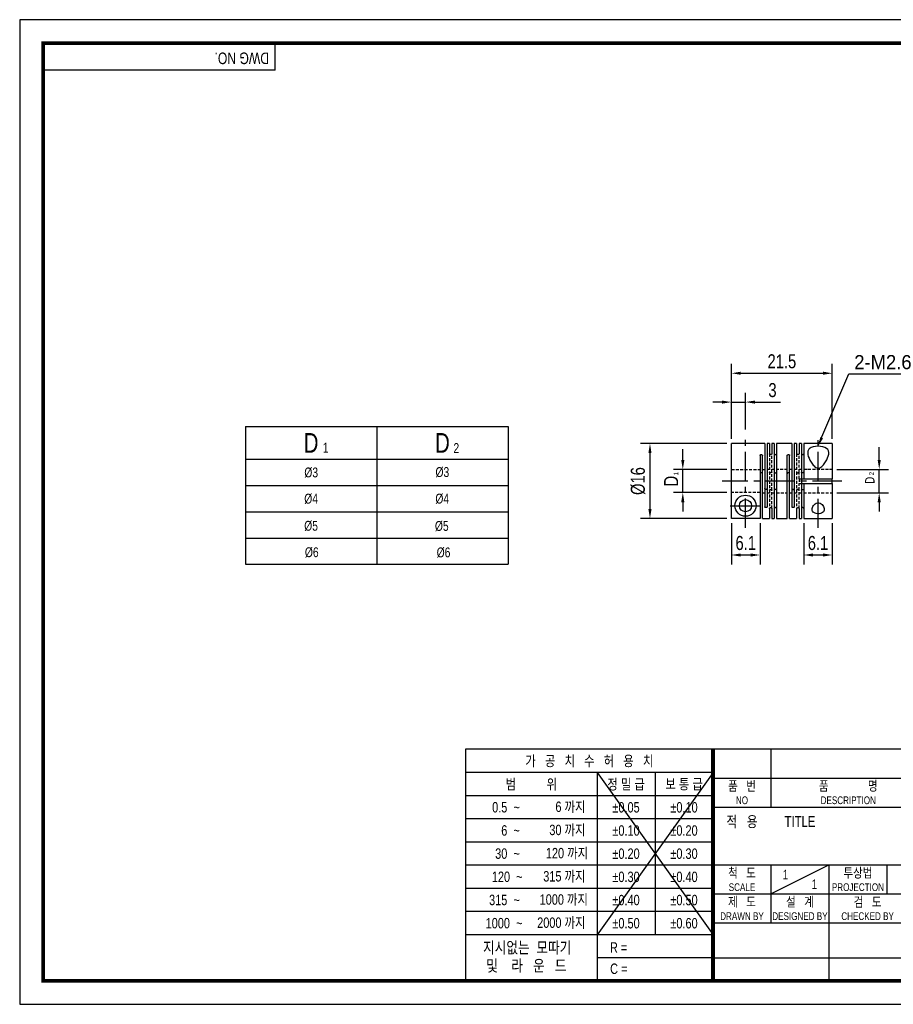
# Model space of a CAD drawing. Header units: millimetres. Extents: x 0 to 297, y 0 to 210.
# Tile 1 of 2: x 0 to 186, y 0 to 210. Entities that reach past the tile are written whole.
import ezdxf
from ezdxf.enums import TextEntityAlignment as Align

# ---------------------------------------------------------------- set-up
doc = ezdxf.new("R2010")
doc.units = ezdxf.units.MM
doc.header["$LTSCALE"] = 5
for name, pattern in [('CENTER', [2, 1.25, -0.25, 0.25, -0.25]), ('CENTER2', [1.125, 0.75, -0.125, 0.125, -0.125]), ('DASHED', [0.75, 0.5, -0.25]), ('HIDDEN', [0.375, 0.25, -0.125]), ('HIDDEN2', [0.1875, 0.125, -0.0625]), ('PHANTOM2', [1.25, 0.625, -0.125, 0.125, -0.125, 0.125, -0.125])]:
    doc.linetypes.add(name, pattern=pattern)
doc.layers.get('0').update_dxf_attribs({"linetype": 'CONTINUOUS'})
doc.layers.get('Defpoints').update_dxf_attribs({"linetype": 'CONTINUOUS'})
for name, color, linetype in [('BM', 2, 'CONTINUOUS'), ('C', 1, 'CENTER2'), ('CT', 1, 'CENTER'), ('D', 7, 'CONTINUOUS'), ('DIM', 7, 'CONTINUOUS'), ('H', 3, 'HIDDEN'), ('HD', 4, 'DASHED'), ('P', 4, 'PHANTOM2')]:
    doc.layers.add(name, color=color, linetype=linetype)
doc.styles.get("Standard").update_dxf_attribs({"font": 'Gulim.ttf', "width": 0.8, "height": 3})
doc.dimstyles.new('LIM', dxfattribs={"dimtxt": 2, "dimasz": 2, "dimexe": 2, "dimexo": 1, "dimgap": 1, "dimtad": 1, "dimdec": 3, "dimzin": 9, "dimdsep": 46, "dimtxsty": 'Standard', "dimcen": 3, "dimclrd": 1, "dimclre": 1, "dimadec": 0, "dimazin": 0, "dimtfac": 1, "dimtdec": 3, "dimtmove": 0, "dimatfit": 3, "dimfxl": 0, "dimtolj": 1, "dimtzin": 0, "dimarcsym": 0})

# ---------------------------------------------------------------- blocks, each defined once
blk = doc.blocks.new('*D46')
at = {"layer": 'Defpoints', "color": 0}
for p in [(154.74, 128.44), (154.74, 121.59), (151.74, 119.58)]:
    blk.add_point(p, dxfattribs=at)
at = {"layer": 'DIM', "color": 1, "lineweight": -2}
for p, q in [((151.74, 120.58), (151.74, 130.44)), ((154.74, 122.59), (154.74, 130.44)), ((149.74, 128.44), (147.74, 128.44)), ((151.74, 128.44), (154.74, 128.44)), ((156.74, 128.44), (162.23, 128.44))]:
    blk.add_line(p, q, dxfattribs=at)
at = {"layer": 'DIM', "color": 1}
for points in [[(149.74, 128.77), (149.74, 128.11), (151.74, 128.44)], [(156.74, 128.77), (156.74, 128.11), (154.74, 128.44)]]:
    blk.add_solid(points, dxfattribs=at)
at = {"layer": 'DIM', "color": 0, "insert": (160.49, 130.98), "char_height": 3, "attachment_point": 5}
blk.add_mtext('\\A1;3', dxfattribs=at)
blk = doc.blocks.new('*D47')
at = {"layer": 'Defpoints', "color": 0}
for p in [(173.24, 134.59), (151.74, 119.59), (173.24, 119.59)]:
    blk.add_point(p, dxfattribs=at)
at = {"layer": 'DIM', "color": 1, "lineweight": -2}
for p, q in [((151.74, 120.59), (151.74, 136.59)), ((173.24, 120.59), (173.24, 136.59)), ((153.74, 134.59), (171.24, 134.59))]:
    blk.add_line(p, q, dxfattribs=at)
at = {"layer": 'DIM', "color": 1}
for points in [[(153.74, 134.93), (153.74, 134.26), (151.74, 134.59)], [(171.24, 134.93), (171.24, 134.26), (173.24, 134.59)]]:
    blk.add_solid(points, dxfattribs=at)
at = {"layer": 'DIM', "color": 0, "insert": (162.49, 137.13), "char_height": 3, "attachment_point": 5}
blk.add_mtext('\\A1;21.5', dxfattribs=at)
blk = doc.blocks.new('*D48')
at = {"layer": 'Defpoints', "color": 0}
for p in [(151.74, 103.61), (157.84, 103.61), (157.84, 95.83)]:
    blk.add_point(p, dxfattribs=at)
at = {"layer": 'DIM', "color": 1, "lineweight": -2}
for p, q in [((151.74, 102.61), (151.74, 93.83)), ((157.84, 102.61), (157.84, 93.83)), ((153.74, 95.83), (155.84, 95.83))]:
    blk.add_line(p, q, dxfattribs=at)
at = {"layer": 'DIM', "color": 1}
for points in [[(153.74, 96.16), (153.74, 95.49), (151.74, 95.83)], [(155.84, 96.16), (155.84, 95.49), (157.84, 95.83)]]:
    blk.add_solid(points, dxfattribs=at)
at = {"layer": 'DIM', "color": 0, "insert": (154.79, 98.37), "char_height": 3, "attachment_point": 5}
blk.add_mtext('\\A1;6.1', dxfattribs=at)
blk = doc.blocks.new('*D49')
at = {"layer": 'Defpoints', "color": 0}
for p in [(151.74, 119.59), (134.37, 103.61), (151.74, 103.61)]:
    blk.add_point(p, dxfattribs=at)
at = {"layer": 'DIM', "color": 1, "lineweight": -2}
for p, q in [((150.74, 119.59), (132.37, 119.59)), ((134.37, 117.59), (134.37, 105.61)), ((150.74, 103.61), (132.37, 103.61))]:
    blk.add_line(p, q, dxfattribs=at)
at = {"layer": 'DIM', "color": 1}
for points in [[(134.04, 117.59), (134.7, 117.59), (134.37, 119.59)], [(134.04, 105.61), (134.7, 105.61), (134.37, 103.61)]]:
    blk.add_solid(points, dxfattribs=at)
at = {"layer": 'DIM', "color": 0, "insert": (131.83, 111.6), "char_height": 3, "attachment_point": 5, "rotation": 90}
blk.add_mtext('\\A1;%%C16', dxfattribs=at)
blk = doc.blocks.new('*D50')
at = {"layer": 'Defpoints', "color": 0}
for p in [(141.37, 114.04), (151.74, 114.04), (151.74, 109.14)]:
    blk.add_point(p, dxfattribs=at)
at = {"layer": 'DIM', "color": 1, "lineweight": -2}
for p, q in [((141.37, 116.04), (141.37, 118.04)), ((150.74, 114.04), (139.37, 114.04)), ((141.37, 109.14), (141.37, 114.04)), ((150.74, 109.14), (139.37, 109.14)), ((141.37, 107.14), (141.37, 105.14))]:
    blk.add_line(p, q, dxfattribs=at)
at = {"layer": 'DIM', "color": 1}
for points in [[(141.04, 116.04), (141.7, 116.04), (141.37, 114.04)], [(141.04, 107.14), (141.7, 107.14), (141.37, 109.14)]]:
    blk.add_solid(points, dxfattribs=at)
at = {"layer": 'DIM', "color": 0, "insert": (138.87, 111.59), "char_height": 3, "attachment_point": 5, "rotation": 90}
blk.add_mtext('\\A1;D', dxfattribs=at)
blk = doc.blocks.new('*D51')
at = {"layer": 'Defpoints', "color": 0}
for p in [(167.14, 103.59), (173.24, 103.59), (173.24, 95.83)]:
    blk.add_point(p, dxfattribs=at)
at = {"layer": 'DIM', "color": 1, "lineweight": -2}
for p, q in [((167.14, 102.59), (167.14, 93.83)), ((173.24, 102.59), (173.24, 93.83)), ((169.14, 95.83), (171.24, 95.83))]:
    blk.add_line(p, q, dxfattribs=at)
at = {"layer": 'DIM', "color": 1}
for points in [[(169.14, 96.16), (169.14, 95.49), (167.14, 95.83)], [(171.24, 96.16), (171.24, 95.49), (173.24, 95.83)]]:
    blk.add_solid(points, dxfattribs=at)
at = {"layer": 'DIM', "color": 0, "insert": (170.19, 98.37), "char_height": 3, "attachment_point": 5}
blk.add_mtext('\\A1;6.1', dxfattribs=at)

msp = doc.modelspace()

# ---------------------------------------------------------------- linework, layer by layer
for p, q in [((54.437, 199.2323), (54.437, 205)), ((54.437, 199.2323), (5, 199.2323)), ((48.1112, 123.2415), (48.1112, 93.8415)), ((48.1112, 123.2415), (104.1112, 123.2415)), ((104.1112, 123.2415), (104.1112, 93.8415)), ((48.1112, 93.8415), (104.1112, 93.8415)), ((95.0758, 54.437), (95.0758, 5)), ((147.8086, 54.437), (95.0758, 54.437)), ((292, 54.437), (147.8086, 54.437)), ((147.8086, 54.437), (147.8086, 5)), ((160.1679, 54.437), (160.1679, 42.0778)), ((147.8086, 49.4295), (95.0758, 49.4295)), ((147.8086, 49.4295), (123.0901, 14.8235)), ((123.0901, 49.4295), (147.8086, 14.8235)), ((123.0901, 49.4295), (123.0901, 5)), ((135.4493, 49.4295), (135.4493, 14.8235)), ((147.8086, 48.2574), (292, 48.2574)), ((147.8086, 44.4858), (95.0758, 44.4858)), ((147.8086, 42.0778), (292, 42.0778)), ((147.8086, 39.5421), (95.0758, 39.5421)), ((147.8086, 34.5984), (95.0758, 34.5984)), ((147.8086, 29.6547), (95.0758, 29.6547)), ((147.8086, 29.7185), (292, 29.7185)), ((160.1679, 23.5389), (172.5271, 29.7185)), ((160.1679, 29.7185), (160.1679, 17.3593)), ((172.5271, 29.7185), (172.5271, 5)), ((184.8864, 29.7185), (184.8864, 23.5389)), ((147.8086, 24.711), (95.0758, 24.711)), ((147.8086, 23.5389), (221.9642, 23.5389)), ((147.8086, 19.7673), (95.0758, 19.7673)), ((147.8086, 17.3593), (292, 17.3593)), ((147.8086, 14.8235), (95.0758, 14.8235)), ((147.8086, 9.8798), (123.0901, 9.8798)), ((147.8086, 9.8798), (221.9642, 9.8798))]:
    msp.add_line(p, q)
at = {"color": 4}
for p, q in [((76.1112, 123.2415), (76.1112, 93.8415)), ((48.1112, 116.2415), (104.1112, 116.2415))]:
    msp.add_line(p, q, dxfattribs=at)
at = {"color": 1}
for p, q in [((48.1112, 110.6415), (104.1112, 110.6415)), ((48.1112, 105.0415), (104.1112, 105.0415)), ((48.1112, 99.4415), (104.1112, 99.4415))]:
    msp.add_line(p, q, dxfattribs=at)
msp.add_lwpolyline([(297, 210), (0, 210), (0, 0), (297, 0)], close=True)
msp.add_lwpolyline([(292, 205, 0.8, 0.8, 0), (5, 205, 0.8, 0.8, 0), (5, 5, 0.8, 0.8, 0), (292, 5, 0.8, 0.8, 0)], format="xyseb", close=True)
at = {"const_width": 0.824}
msp.add_lwpolyline([(147.8086, 5), (147.8086, 54.437)], dxfattribs=at)
at = {"layer": 'BM', "linetype": 'Continuous'}
for p, q in [((151.7423, 103.6082), (151.7423, 119.5925)), ((158.8423, 119.5925), (151.7423, 119.5925)), ((158.8423, 119.5925), (158.8423, 106.1152)), ((159.3423, 119.5925), (159.3423, 106.1152)), ((159.8423, 119.5925), (159.3423, 119.5925)), ((159.8423, 119.5925), (159.8423, 117.4234)), ((160.3423, 119.5925), (160.3423, 117.4234)), ((160.8423, 119.5925), (160.3423, 119.5925)), ((160.8423, 119.5925), (160.8423, 103.5925)), ((164.6423, 119.5925), (161.3423, 119.5925)), ((161.3423, 119.5925), (161.3423, 103.5925)), ((164.6423, 119.5925), (164.6423, 106.1152)), ((165.1423, 119.5925), (165.1423, 106.1152)), ((165.6423, 119.5925), (165.1423, 119.5925)), ((165.6423, 119.5925), (165.6423, 117.4234)), ((166.6423, 119.5925), (166.1423, 119.5925)), ((166.1423, 119.5925), (166.1423, 117.4234)), ((166.6423, 119.5925), (166.6423, 103.5925)), ((167.1423, 119.5925), (167.1423, 112.0925)), ((173.2423, 119.5925), (167.1423, 119.5925)), ((173.2423, 119.5925), (173.2423, 112.0925)), ((157.8423, 117.0699), (157.8423, 103.6082)), ((158.3423, 103.5925), (158.3423, 117.0699)), ((163.6423, 103.5925), (163.6423, 117.0699)), ((164.1423, 103.5925), (164.1423, 117.0699)), ((166.6423, 112.0925), (167.1423, 112.0925)), ((167.1423, 112.0925), (173.2423, 112.0925)), ((166.6423, 111.0925), (167.1423, 111.0925)), ((167.1423, 111.0925), (167.1423, 103.5925)), ((167.1423, 111.0925), (173.2423, 111.0925)), ((173.2423, 111.0925), (173.2423, 103.5925)), ((159.8423, 105.7617), (159.8423, 103.5925)), ((160.3423, 105.7617), (160.3423, 103.5925)), ((165.6423, 105.7617), (165.6423, 103.5925)), ((166.1423, 105.7617), (166.1423, 103.5925)), ((157.8423, 103.6082), (151.7423, 103.6082)), ((158.3423, 103.5925), (159.8423, 103.5925)), ((160.3423, 103.5925), (160.8423, 103.5925)), ((161.3423, 103.5925), (163.6423, 103.5925)), ((164.1423, 103.5925), (165.6423, 103.5925)), ((166.1423, 103.5925), (166.6423, 103.5925)), ((167.1423, 103.5925), (173.2423, 103.5925))]:
    msp.add_line(p, q, dxfattribs=at)
for radius in [2.25, 1.3]:
    msp.add_circle((154.7423, 106.3425), radius, dxfattribs=at)
msp.add_ellipse((162.915, 111.5925), major_axis=(-10.3273, 0), ratio=0.77464789, start_param=3.07905189, end_param=3.20413342, dxfattribs=at)
for points, knots in [([(167.9923, 117.6289), (167.9923, 117.8701), (168.0415, 118.0855), (168.2796, 118.4673), (168.4692, 118.6251), (169.2332, 118.9759), (170.0253, 119.0524), (171.4479, 118.9201), (172.0298, 118.695), (172.5522, 117.9569), (172.5347, 117.4589), (172.221, 116.4031), (171.933, 115.8297), (171.3332, 115.0243), (171.1036, 114.7534), (170.6483, 114.4615), (170.4726, 114.3883), (170.1081, 114.3673), (169.9223, 114.4235), (169.4499, 114.6853), (169.2119, 114.9542), (168.796, 115.4926), (168.6233, 115.771), (168.1852, 116.5976), (167.9923, 117.1466), (167.9923, 117.6289)], [0, 0, 0, 0, 0.0625, 0.0625, 0.125, 0.125, 0.25, 0.25, 0.375, 0.375, 0.5, 0.5, 0.625, 0.625, 0.6875, 0.6875, 0.71875, 0.71875, 0.75, 0.75, 0.8125, 0.8125, 0.875, 0.875, 1, 1, 1, 1]), ([(157.8423, 117.0699), (157.8423, 117.0902), (157.8471, 117.1108), (157.8563, 117.1299), (157.8656, 117.1489), (157.8795, 117.167), (157.897, 117.1826), (157.9145, 117.1983), (157.936, 117.2119), (157.9597, 117.2224), (157.9834, 117.233), (158.01, 117.2407), (158.0373, 117.2451), (158.0553, 117.2479), (158.0738, 117.2494), (158.0923, 117.2494), (158.1202, 117.2494), (158.1486, 117.246), (158.175, 117.2394), (158.2014, 117.2329), (158.2266, 117.223), (158.2484, 117.2105), (158.2703, 117.1981), (158.2894, 117.1827), (158.3042, 117.1657), (158.3191, 117.1487), (158.33, 117.1295), (158.3362, 117.1098), (158.3402, 117.0968), (158.3423, 117.0833), (158.3423, 117.0699)], [0, 0, 0, 0, 0.10745529, 0.10745529, 0.10745529, 0.21491287, 0.21491287, 0.21491287, 0.322342, 0.322342, 0.322342, 0.42978342, 0.42978342, 0.42978342, 0.49999978, 0.49999978, 0.49999978, 0.60745858, 0.60745858, 0.60745858, 0.7149176, 0.7149176, 0.7149176, 0.82237215, 0.82237215, 0.82237215, 0.92980791, 0.92980791, 0.92980791, 1, 1, 1, 1]), ([(160.3423, 117.4234), (160.3423, 117.4042), (160.3374, 117.3847), (160.3282, 117.3664), (160.3189, 117.3482), (160.305, 117.3306), (160.2875, 117.3154), (160.27, 117.3001), (160.2486, 117.2867), (160.2248, 117.2762), (160.2011, 117.2658), (160.1745, 117.2581), (160.1472, 117.2537), (160.1292, 117.2509), (160.1107, 117.2494), (160.0923, 117.2494), (160.0643, 117.2494), (160.0359, 117.2528), (160.0095, 117.2593), (159.9831, 117.2659), (159.9579, 117.2757), (159.9361, 117.288), (159.9142, 117.3003), (159.8951, 117.3153), (159.8803, 117.3318), (159.8654, 117.3484), (159.8545, 117.3668), (159.8484, 117.3857), (159.8443, 117.3981), (159.8423, 117.4108), (159.8423, 117.4234)], [0, 0, 0, 0, 0.10745529, 0.10745529, 0.10745529, 0.21491287, 0.21491287, 0.21491287, 0.322342, 0.322342, 0.322342, 0.42978342, 0.42978342, 0.42978342, 0.49999978, 0.49999978, 0.49999978, 0.60745858, 0.60745858, 0.60745858, 0.7149176, 0.7149176, 0.7149176, 0.82237215, 0.82237215, 0.82237215, 0.92980791, 0.92980791, 0.92980791, 1, 1, 1, 1]), ([(160.8423, 117.4234), (160.8423, 117.4042), (160.8471, 117.3847), (160.8563, 117.3664), (160.8656, 117.3482), (160.8795, 117.3306), (160.897, 117.3154), (160.9145, 117.3001), (160.936, 117.2867), (160.9597, 117.2762), (160.9834, 117.2658), (161.01, 117.2581), (161.0373, 117.2537), (161.0553, 117.2509), (161.0738, 117.2494), (161.0923, 117.2494), (161.1202, 117.2494), (161.1486, 117.2528), (161.175, 117.2593), (161.2014, 117.2659), (161.2266, 117.2757), (161.2484, 117.288), (161.2703, 117.3003), (161.2894, 117.3153), (161.3042, 117.3318), (161.3191, 117.3484), (161.33, 117.3668), (161.3362, 117.3857), (161.3402, 117.3981), (161.3423, 117.4108), (161.3423, 117.4234)], [0, 0, 0, 0, 0.10745529, 0.10745529, 0.10745529, 0.21491287, 0.21491287, 0.21491287, 0.322342, 0.322342, 0.322342, 0.42978342, 0.42978342, 0.42978342, 0.49999978, 0.49999978, 0.49999978, 0.60745858, 0.60745858, 0.60745858, 0.7149176, 0.7149176, 0.7149176, 0.82237215, 0.82237215, 0.82237215, 0.92980791, 0.92980791, 0.92980791, 1, 1, 1, 1]), ([(163.6423, 117.0699), (163.6423, 117.0902), (163.6471, 117.1108), (163.6563, 117.1299), (163.6656, 117.1489), (163.6795, 117.167), (163.697, 117.1826), (163.7145, 117.1983), (163.736, 117.2119), (163.7597, 117.2224), (163.7834, 117.233), (163.81, 117.2407), (163.8373, 117.2451), (163.8553, 117.2479), (163.8738, 117.2494), (163.8923, 117.2494), (163.9202, 117.2494), (163.9486, 117.246), (163.975, 117.2394), (164.0014, 117.2329), (164.0266, 117.223), (164.0484, 117.2105), (164.0703, 117.1981), (164.0894, 117.1827), (164.1042, 117.1657), (164.1191, 117.1487), (164.13, 117.1295), (164.1362, 117.1098), (164.1402, 117.0968), (164.1423, 117.0833), (164.1423, 117.0699)], [0, 0, 0, 0, 0.10745529, 0.10745529, 0.10745529, 0.21491287, 0.21491287, 0.21491287, 0.322342, 0.322342, 0.322342, 0.42978342, 0.42978342, 0.42978342, 0.49999978, 0.49999978, 0.49999978, 0.60745858, 0.60745858, 0.60745858, 0.7149176, 0.7149176, 0.7149176, 0.82237215, 0.82237215, 0.82237215, 0.92980791, 0.92980791, 0.92980791, 1, 1, 1, 1]), ([(166.1423, 117.4234), (166.1423, 117.4042), (166.1374, 117.3847), (166.1282, 117.3664), (166.1189, 117.3482), (166.105, 117.3306), (166.0875, 117.3154), (166.07, 117.3001), (166.0486, 117.2867), (166.0248, 117.2762), (166.0011, 117.2658), (165.9745, 117.2581), (165.9472, 117.2537), (165.9292, 117.2509), (165.9107, 117.2494), (165.8923, 117.2494), (165.8643, 117.2494), (165.8359, 117.2528), (165.8095, 117.2593), (165.7831, 117.2659), (165.7579, 117.2757), (165.7361, 117.288), (165.7142, 117.3003), (165.6951, 117.3153), (165.6803, 117.3318), (165.6654, 117.3484), (165.6545, 117.3668), (165.6484, 117.3857), (165.6443, 117.3981), (165.6423, 117.4108), (165.6423, 117.4234)], [0, 0, 0, 0, 0.10745529, 0.10745529, 0.10745529, 0.21491287, 0.21491287, 0.21491287, 0.322342, 0.322342, 0.322342, 0.42978342, 0.42978342, 0.42978342, 0.49999978, 0.49999978, 0.49999978, 0.60745858, 0.60745858, 0.60745858, 0.7149176, 0.7149176, 0.7149176, 0.82237215, 0.82237215, 0.82237215, 0.92980791, 0.92980791, 0.92980791, 1, 1, 1, 1]), ([(166.6423, 117.4234), (166.6423, 117.4042), (166.6471, 117.3847), (166.6563, 117.3664), (166.6656, 117.3482), (166.6795, 117.3306), (166.697, 117.3154), (166.7145, 117.3001), (166.736, 117.2867), (166.7597, 117.2762), (166.7834, 117.2658), (166.81, 117.2581), (166.8373, 117.2537), (166.8553, 117.2509), (166.8738, 117.2494), (166.8923, 117.2494), (166.9202, 117.2494), (166.9486, 117.2528), (166.975, 117.2593), (167.0014, 117.2659), (167.0266, 117.2757), (167.0484, 117.288), (167.0703, 117.3003), (167.0894, 117.3153), (167.1042, 117.3318), (167.1191, 117.3484), (167.13, 117.3668), (167.1362, 117.3857), (167.1402, 117.3981), (167.1423, 117.4108), (167.1423, 117.4234)], [0, 0, 0, 0, 0.10745529, 0.10745529, 0.10745529, 0.21491287, 0.21491287, 0.21491287, 0.322342, 0.322342, 0.322342, 0.42978342, 0.42978342, 0.42978342, 0.49999978, 0.49999978, 0.49999978, 0.60745858, 0.60745858, 0.60745858, 0.7149176, 0.7149176, 0.7149176, 0.82237215, 0.82237215, 0.82237215, 0.92980791, 0.92980791, 0.92980791, 1, 1, 1, 1]), ([(160.8423, 113.5282), (160.8423, 113.5104), (160.8471, 113.492), (160.8564, 113.4745), (160.8657, 113.4571), (160.8797, 113.4402), (160.8972, 113.4253), (160.9146, 113.4105), (160.9361, 113.3973), (160.9597, 113.387), (160.9834, 113.3767), (161.01, 113.369), (161.0372, 113.3646), (161.0552, 113.3618), (161.0738, 113.3603), (161.0923, 113.3603), (161.1202, 113.3603), (161.1486, 113.3637), (161.175, 113.3702), (161.2014, 113.3768), (161.2266, 113.3865), (161.2484, 113.3986), (161.2703, 113.4107), (161.2894, 113.4254), (161.3042, 113.4414), (161.319, 113.4573), (161.3299, 113.4749), (161.3361, 113.4926), (161.3402, 113.5044), (161.3423, 113.5164), (161.3423, 113.5282)], [0, 0, 0, 0, 0.10799764, 0.10799764, 0.10799764, 0.21542299, 0.21542299, 0.21542299, 0.32242022, 0.32242022, 0.32242022, 0.42954312, 0.42954312, 0.42954312, 0.49978124, 0.49978124, 0.49978124, 0.60708364, 0.60708364, 0.60708364, 0.71438831, 0.71438831, 0.71438831, 0.82164728, 0.82164728, 0.82164728, 0.92871474, 0.92871474, 0.92871474, 1, 1, 1, 1]), ([(167.1423, 113.5282), (167.1423, 113.5105), (167.1375, 113.4922), (167.1283, 113.4748), (167.1191, 113.4574), (167.1052, 113.4405), (167.0877, 113.4256), (167.0704, 113.4108), (167.049, 113.3976), (167.0254, 113.3872), (167.0017, 113.3769), (166.9752, 113.3691), (166.948, 113.3647), (166.9297, 113.3618), (166.9109, 113.3603), (166.8923, 113.3603), (166.8737, 113.3603), (166.855, 113.3618), (166.837, 113.3647), (166.8097, 113.369), (166.7831, 113.3768), (166.7594, 113.3871), (166.7357, 113.3975), (166.7142, 113.4107), (166.6968, 113.4256), (166.6794, 113.4405), (166.6655, 113.4574), (166.6563, 113.4747), (166.6471, 113.4921), (166.6423, 113.5103), (166.6423, 113.528), (166.6423, 113.5281), (166.6423, 113.5281), (166.6423, 113.5282)], [0, 0, 0, 0, 0.10731757, 0.10731757, 0.10731757, 0.21465858, 0.21465858, 0.21465858, 0.32170956, 0.32170956, 0.32170956, 0.42888419, 0.42888419, 0.42888419, 0.50000242, 0.50000242, 0.50000242, 0.57060573, 0.57060573, 0.57060573, 0.67796956, 0.67796956, 0.67796956, 0.7853125, 0.7853125, 0.7853125, 0.89250389, 0.89250389, 0.89250389, 0.99954431, 0.99954431, 0.99954431, 1, 1, 1, 1]), ([(158.3423, 113.1747), (158.3423, 113.1895), (158.34, 113.2043), (158.3357, 113.2185), (158.3293, 113.2393), (158.3181, 113.2592), (158.303, 113.2767), (158.288, 113.2941), (158.2688, 113.3096), (158.2468, 113.3221), (158.2249, 113.3345), (158.1997, 113.3443), (158.1733, 113.3507), (158.1474, 113.357), (158.1196, 113.3603), (158.0923, 113.3603), (158.0643, 113.3603), (158.0359, 113.3569), (158.0095, 113.3503), (157.9831, 113.3437), (157.9579, 113.3338), (157.9361, 113.3212), (157.9143, 113.3085), (157.8951, 113.2929), (157.8803, 113.2753), (157.8655, 113.2578), (157.8546, 113.238), (157.8485, 113.2173), (157.8443, 113.2035), (157.8423, 113.1891), (157.8423, 113.1747)], [0, 0, 0, 0, 0.07343655, 0.07343655, 0.07343655, 0.18116102, 0.18116102, 0.18116102, 0.2882145, 0.2882145, 0.2882145, 0.39527345, 0.39527345, 0.39527345, 0.50020718, 0.50020718, 0.50020718, 0.60751463, 0.60751463, 0.60751463, 0.71482434, 0.71482434, 0.71482434, 0.82208835, 0.82208835, 0.82208835, 0.92916084, 0.92916084, 0.92916084, 1, 1, 1, 1]), ([(164.1423, 113.1747), (164.1423, 113.1965), (164.1374, 113.2183), (164.1281, 113.2382), (164.1188, 113.2581), (164.1048, 113.2768), (164.0873, 113.2928), (164.0699, 113.3088), (164.0485, 113.3226), (164.0248, 113.3332), (164.0011, 113.3438), (163.9746, 113.3516), (163.9473, 113.356), (163.9293, 113.3588), (163.9107, 113.3603), (163.8923, 113.3603), (163.8643, 113.3603), (163.8359, 113.3569), (163.8095, 113.3503), (163.7831, 113.3437), (163.7579, 113.3338), (163.7361, 113.3212), (163.7143, 113.3085), (163.6951, 113.2929), (163.6803, 113.2753), (163.6655, 113.2578), (163.6546, 113.238), (163.6485, 113.2173), (163.6443, 113.2035), (163.6423, 113.1891), (163.6423, 113.1747)], [0, 0, 0, 0, 0.10799764, 0.10799764, 0.10799764, 0.21542299, 0.21542299, 0.21542299, 0.32242022, 0.32242022, 0.32242022, 0.42954312, 0.42954312, 0.42954312, 0.49978124, 0.49978124, 0.49978124, 0.60708364, 0.60708364, 0.60708364, 0.71438831, 0.71438831, 0.71438831, 0.82164728, 0.82164728, 0.82164728, 0.92871474, 0.92871474, 0.92871474, 1, 1, 1, 1]), ([(159.3423, 110.0104), (159.3423, 110.0035), (159.3418, 109.9965), (159.3408, 109.9897), (159.3378, 109.9682), (159.3299, 109.9471), (159.3178, 109.9281), (159.3057, 109.9093), (159.2892, 109.892), (159.2694, 109.8776), (159.2498, 109.8632), (159.2264, 109.8512), (159.2013, 109.8426), (159.1761, 109.8339), (159.1485, 109.8282), (159.1208, 109.8259), (159.093, 109.8237), (159.0642, 109.8248), (159.037, 109.8292), (159.0097, 109.8335), (158.9831, 109.8413), (158.9594, 109.852), (158.9357, 109.8627), (158.9142, 109.8766), (158.8968, 109.8926), (158.8794, 109.9086), (158.8655, 109.9273), (158.8563, 109.9471), (158.8471, 109.9669), (158.8423, 109.9885), (158.8423, 110.0101), (158.8423, 110.0102), (158.8423, 110.0103), (158.8423, 110.0104)], [0, 0, 0, 0, 0.03420529, 0.03420529, 0.03420529, 0.14229943, 0.14229943, 0.14229943, 0.24948101, 0.24948101, 0.24948101, 0.35646265, 0.35646265, 0.35646265, 0.46362897, 0.46362897, 0.46362897, 0.57090692, 0.57090692, 0.57090692, 0.67819544, 0.67819544, 0.67819544, 0.78546309, 0.78546309, 0.78546309, 0.89257929, 0.89257929, 0.89257929, 0.99954463, 0.99954463, 0.99954463, 1, 1, 1, 1]), ([(161.3423, 109.6569), (161.3423, 109.6747), (161.3374, 109.6931), (161.3281, 109.7106), (161.3188, 109.728), (161.3048, 109.7449), (161.2873, 109.7598), (161.2699, 109.7746), (161.2485, 109.7878), (161.2248, 109.7981), (161.2011, 109.8084), (161.1746, 109.8161), (161.1473, 109.8204), (161.1293, 109.8233), (161.1107, 109.8248), (161.0923, 109.8248), (161.0643, 109.8248), (161.0359, 109.8213), (161.0095, 109.8148), (160.9831, 109.8083), (160.9579, 109.7986), (160.9361, 109.7865), (160.9143, 109.7744), (160.8951, 109.7597), (160.8803, 109.7437), (160.8655, 109.7278), (160.8546, 109.7102), (160.8485, 109.6925), (160.8443, 109.6807), (160.8423, 109.6686), (160.8423, 109.6569)], [0, 0, 0, 0, 0.10799764, 0.10799764, 0.10799764, 0.21542299, 0.21542299, 0.21542299, 0.32242022, 0.32242022, 0.32242022, 0.42954312, 0.42954312, 0.42954312, 0.49978124, 0.49978124, 0.49978124, 0.60708364, 0.60708364, 0.60708364, 0.71438831, 0.71438831, 0.71438831, 0.82164728, 0.82164728, 0.82164728, 0.92871474, 0.92871474, 0.92871474, 1, 1, 1, 1]), ([(164.6423, 110.0104), (164.6423, 109.9886), (164.6471, 109.9668), (164.6564, 109.9468), (164.6657, 109.9269), (164.6797, 109.9083), (164.6972, 109.8922), (164.7146, 109.8763), (164.7361, 109.8625), (164.7597, 109.8519), (164.7834, 109.8412), (164.81, 109.8335), (164.8372, 109.8291), (164.8552, 109.8262), (164.8738, 109.8248), (164.8923, 109.8248), (164.9202, 109.8248), (164.9486, 109.8282), (164.975, 109.8348), (165.0014, 109.8413), (165.0266, 109.8513), (165.0484, 109.8639), (165.0703, 109.8765), (165.0894, 109.8922), (165.1042, 109.9097), (165.119, 109.9272), (165.1299, 109.9471), (165.1361, 109.9678), (165.1402, 109.9816), (165.1423, 109.996), (165.1423, 110.0104)], [0, 0, 0, 0, 0.10799764, 0.10799764, 0.10799764, 0.21542299, 0.21542299, 0.21542299, 0.32242022, 0.32242022, 0.32242022, 0.42954312, 0.42954312, 0.42954312, 0.49978124, 0.49978124, 0.49978124, 0.60708364, 0.60708364, 0.60708364, 0.71438831, 0.71438831, 0.71438831, 0.82164728, 0.82164728, 0.82164728, 0.92871474, 0.92871474, 0.92871474, 1, 1, 1, 1]), ([(166.6423, 109.6569), (166.6423, 109.6625), (166.6427, 109.6683), (166.6437, 109.674), (166.6467, 109.692), (166.6546, 109.7102), (166.6667, 109.7272), (166.6788, 109.7439), (166.6954, 109.7599), (166.7151, 109.7735), (166.7348, 109.787), (166.7581, 109.7986), (166.7832, 109.8072), (166.8084, 109.8157), (166.836, 109.8214), (166.8638, 109.8236), (166.8732, 109.8244), (166.8827, 109.8248), (166.8923, 109.8248), (166.9202, 109.8248), (166.9486, 109.8213), (166.975, 109.8148), (167.0014, 109.8083), (167.0266, 109.7986), (167.0484, 109.7865), (167.0703, 109.7744), (167.0894, 109.7597), (167.1042, 109.7437), (167.119, 109.7278), (167.1299, 109.7102), (167.1361, 109.6925), (167.1402, 109.6807), (167.1423, 109.6686), (167.1423, 109.6569)], [0, 0, 0, 0, 0.03422804, 0.03422804, 0.03422804, 0.14239408, 0.14239408, 0.14239408, 0.24964696, 0.24964696, 0.24964696, 0.35669976, 0.35669976, 0.35669976, 0.46393737, 0.46393737, 0.46393737, 0.49999824, 0.49999824, 0.49999824, 0.60735055, 0.60735055, 0.60735055, 0.71470512, 0.71470512, 0.71470512, 0.82201397, 0.82201397, 0.82201397, 0.92913122, 0.92913122, 0.92913122, 1, 1, 1, 1]), ([(159.3423, 106.1152), (159.3423, 106.0948), (159.3374, 106.0743), (159.3282, 106.0552), (159.3189, 106.0361), (159.305, 106.0181), (159.2875, 106.0024), (159.27, 105.9868), (159.2486, 105.9732), (159.2248, 105.9627), (159.2011, 105.9521), (159.1745, 105.9444), (159.1472, 105.94), (159.1292, 105.9371), (159.1107, 105.9357), (159.0923, 105.9357), (159.0643, 105.9357), (159.0359, 105.9391), (159.0095, 105.9457), (158.9831, 105.9522), (158.9579, 105.9621), (158.9361, 105.9746), (158.9142, 105.987), (158.8951, 106.0023), (158.8803, 106.0194), (158.8654, 106.0364), (158.8545, 106.0555), (158.8484, 106.0753), (158.8443, 106.0883), (158.8423, 106.1018), (158.8423, 106.1152)], [0, 0, 0, 0, 0.10745529, 0.10745529, 0.10745529, 0.21491287, 0.21491287, 0.21491287, 0.322342, 0.322342, 0.322342, 0.42978342, 0.42978342, 0.42978342, 0.49999978, 0.49999978, 0.49999978, 0.60745858, 0.60745858, 0.60745858, 0.7149176, 0.7149176, 0.7149176, 0.82237215, 0.82237215, 0.82237215, 0.92980791, 0.92980791, 0.92980791, 1, 1, 1, 1]), ([(159.8423, 105.7617), (159.8423, 105.7808), (159.8471, 105.8004), (159.8563, 105.8186), (159.8656, 105.8369), (159.8795, 105.8544), (159.897, 105.8697), (159.9145, 105.885), (159.936, 105.8984), (159.9597, 105.9088), (159.9834, 105.9193), (160.01, 105.927), (160.0373, 105.9314), (160.0553, 105.9342), (160.0738, 105.9357), (160.0923, 105.9357), (160.1202, 105.9357), (160.1486, 105.9323), (160.175, 105.9257), (160.2014, 105.9192), (160.2266, 105.9094), (160.2484, 105.8971), (160.2703, 105.8848), (160.2894, 105.8698), (160.3042, 105.8532), (160.3191, 105.8367), (160.33, 105.8182), (160.3362, 105.7994), (160.3402, 105.787), (160.3423, 105.7743), (160.3423, 105.7617)], [0, 0, 0, 0, 0.10745529, 0.10745529, 0.10745529, 0.21491287, 0.21491287, 0.21491287, 0.322342, 0.322342, 0.322342, 0.42978342, 0.42978342, 0.42978342, 0.49999978, 0.49999978, 0.49999978, 0.60745858, 0.60745858, 0.60745858, 0.7149176, 0.7149176, 0.7149176, 0.82237215, 0.82237215, 0.82237215, 0.92980791, 0.92980791, 0.92980791, 1, 1, 1, 1]), ([(161.3423, 105.7617), (161.3423, 105.7808), (161.3374, 105.8004), (161.3282, 105.8186), (161.3189, 105.8369), (161.305, 105.8544), (161.2875, 105.8697), (161.27, 105.885), (161.2486, 105.8984), (161.2248, 105.9088), (161.2011, 105.9193), (161.1745, 105.927), (161.1472, 105.9314), (161.1292, 105.9342), (161.1107, 105.9357), (161.0923, 105.9357), (161.0643, 105.9357), (161.0359, 105.9323), (161.0095, 105.9257), (160.9831, 105.9192), (160.9579, 105.9094), (160.9361, 105.8971), (160.9142, 105.8848), (160.8951, 105.8698), (160.8803, 105.8532), (160.8654, 105.8367), (160.8545, 105.8182), (160.8484, 105.7994), (160.8443, 105.787), (160.8423, 105.7743), (160.8423, 105.7617)], [0, 0, 0, 0, 0.10745529, 0.10745529, 0.10745529, 0.21491287, 0.21491287, 0.21491287, 0.322342, 0.322342, 0.322342, 0.42978342, 0.42978342, 0.42978342, 0.49999978, 0.49999978, 0.49999978, 0.60745858, 0.60745858, 0.60745858, 0.7149176, 0.7149176, 0.7149176, 0.82237215, 0.82237215, 0.82237215, 0.92980791, 0.92980791, 0.92980791, 1, 1, 1, 1]), ([(165.1423, 106.1152), (165.1423, 106.0948), (165.1374, 106.0743), (165.1282, 106.0552), (165.1189, 106.0361), (165.105, 106.0181), (165.0875, 106.0024), (165.07, 105.9868), (165.0486, 105.9732), (165.0248, 105.9627), (165.0011, 105.9521), (164.9745, 105.9444), (164.9472, 105.94), (164.9292, 105.9371), (164.9107, 105.9357), (164.8923, 105.9357), (164.8643, 105.9357), (164.8359, 105.9391), (164.8095, 105.9457), (164.7831, 105.9522), (164.7579, 105.9621), (164.7361, 105.9746), (164.7142, 105.987), (164.6951, 106.0023), (164.6803, 106.0194), (164.6654, 106.0364), (164.6545, 106.0555), (164.6484, 106.0753), (164.6443, 106.0883), (164.6423, 106.1018), (164.6423, 106.1152)], [0, 0, 0, 0, 0.10745529, 0.10745529, 0.10745529, 0.21491287, 0.21491287, 0.21491287, 0.322342, 0.322342, 0.322342, 0.42978342, 0.42978342, 0.42978342, 0.49999978, 0.49999978, 0.49999978, 0.60745858, 0.60745858, 0.60745858, 0.7149176, 0.7149176, 0.7149176, 0.82237215, 0.82237215, 0.82237215, 0.92980791, 0.92980791, 0.92980791, 1, 1, 1, 1]), ([(165.6423, 105.7617), (165.6423, 105.7808), (165.6471, 105.8004), (165.6563, 105.8186), (165.6656, 105.8369), (165.6795, 105.8544), (165.697, 105.8697), (165.7145, 105.885), (165.736, 105.8984), (165.7597, 105.9088), (165.7834, 105.9193), (165.81, 105.927), (165.8373, 105.9314), (165.8553, 105.9342), (165.8738, 105.9357), (165.8923, 105.9357), (165.9202, 105.9357), (165.9486, 105.9323), (165.975, 105.9257), (166.0014, 105.9192), (166.0266, 105.9094), (166.0484, 105.8971), (166.0703, 105.8848), (166.0894, 105.8698), (166.1042, 105.8532), (166.1191, 105.8367), (166.13, 105.8182), (166.1362, 105.7994), (166.1402, 105.787), (166.1423, 105.7743), (166.1423, 105.7617)], [0, 0, 0, 0, 0.10745529, 0.10745529, 0.10745529, 0.21491287, 0.21491287, 0.21491287, 0.322342, 0.322342, 0.322342, 0.42978342, 0.42978342, 0.42978342, 0.49999978, 0.49999978, 0.49999978, 0.60745858, 0.60745858, 0.60745858, 0.7149176, 0.7149176, 0.7149176, 0.82237215, 0.82237215, 0.82237215, 0.92980791, 0.92980791, 0.92980791, 1, 1, 1, 1]), ([(167.1423, 105.7617), (167.1423, 105.7808), (167.1374, 105.8004), (167.1282, 105.8186), (167.1189, 105.8369), (167.105, 105.8544), (167.0875, 105.8697), (167.07, 105.885), (167.0486, 105.8984), (167.0248, 105.9088), (167.0011, 105.9193), (166.9745, 105.927), (166.9472, 105.9314), (166.9292, 105.9342), (166.9107, 105.9357), (166.8923, 105.9357), (166.8643, 105.9357), (166.8359, 105.9323), (166.8095, 105.9257), (166.7831, 105.9192), (166.7579, 105.9094), (166.7361, 105.8971), (166.7142, 105.8848), (166.6951, 105.8698), (166.6803, 105.8532), (166.6654, 105.8367), (166.6545, 105.8182), (166.6484, 105.7994), (166.6443, 105.787), (166.6423, 105.7743), (166.6423, 105.7617)], [0, 0, 0, 0, 0.10745529, 0.10745529, 0.10745529, 0.21491287, 0.21491287, 0.21491287, 0.322342, 0.322342, 0.322342, 0.42978342, 0.42978342, 0.42978342, 0.49999978, 0.49999978, 0.49999978, 0.60745858, 0.60745858, 0.60745858, 0.7149176, 0.7149176, 0.7149176, 0.82237215, 0.82237215, 0.82237215, 0.92980791, 0.92980791, 0.92980791, 1, 1, 1, 1]), ([(171.5423, 105.5562), (171.5423, 105.8226), (171.44, 106.1095), (171.0662, 106.6475), (170.7705, 106.9332), (170.1732, 107.0185), (169.9638, 106.9738), (169.6208, 106.7998), (169.481, 106.6787), (169.1364, 106.2916), (169.0013, 106.003), (168.9126, 105.46), (168.9663, 105.199), (169.3522, 104.7996), (169.708, 104.6634), (170.5073, 104.616), (170.9222, 104.7059), (171.4307, 105.0459), (171.5423, 105.2897), (171.5423, 105.5562)], [0, 0, 0, 0, 0.125, 0.125, 0.25, 0.25, 0.3125, 0.3125, 0.375, 0.375, 0.5, 0.5, 0.625, 0.625, 0.75, 0.75, 0.875, 0.875, 1, 1, 1, 1])]:
    msp.add_open_spline(points, degree=3, knots=knots, dxfattribs=at)
at = {"layer": 'C'}
msp.add_line((147.8086, 49.4295), (147.8086, 49.3961), dxfattribs=at)
at = {"layer": 'CT'}
for p, q in [((154.7423, 101.6082), (154.7423, 121.5925)), ((170.2423, 101.5925), (170.2423, 121.5925)), ((175.2423, 111.5925), (149.7423, 111.5925)), ((151.4923, 106.3425), (157.9923, 106.3425))]:
    msp.add_line(p, q, dxfattribs=at)
at = {"layer": 'DIM', "color": 1}
for p, q in [((173.2423, 120.5925), (173.2423, 130.4415)), ((141.3686, 116.0925), (141.3686, 118.3879)), ((183.2411, 116.0925), (183.2411, 118.8478)), ((141.3686, 109.0925), (141.3686, 114.0925)), ((174.2423, 114.0925), (185.2411, 114.0925)), ((183.2411, 109.0925), (183.2411, 114.0925)), ((174.2423, 109.0925), (185.2411, 109.0925)), ((141.3686, 107.0925), (141.3686, 105.0925)), ((183.2411, 107.0925), (183.2411, 105.0925))]:
    msp.add_line(p, q, dxfattribs=at)
for points in [[(141.0353, 116.0925), (141.702, 116.0925), (141.3686, 114.0925)], [(182.9078, 116.0925), (183.5744, 116.0925), (183.2411, 114.0925)], [(141.0353, 107.0925), (141.702, 107.0925), (141.3686, 109.0925)], [(182.9078, 107.0925), (183.5744, 107.0925), (183.2411, 109.0925)]]:
    msp.add_solid(points, dxfattribs=at)
at = {"layer": 'H'}
msp.add_line((147.8086, 49.3128), (147.8086, 49.2711), dxfattribs=at)
at = {"layer": 'HD', "linetype": 'HIDDEN2'}
for p, q in [((159.8423, 117.4234), (159.8423, 113.5282)), ((160.3423, 113.5282), (160.3423, 117.4234)), ((165.6423, 117.4234), (165.6423, 113.5282)), ((166.1423, 113.5282), (166.1423, 117.4234)), ((151.7423, 114.042), (158.8423, 114.042)), ((159.8423, 114.0925), (159.3423, 114.0925)), ((159.8423, 113.5282), (159.8423, 109.6569)), ((160.8423, 114.0925), (160.3423, 114.0925)), ((160.3423, 109.6569), (160.3423, 113.5282)), ((164.6423, 114.0925), (161.3423, 114.0925)), ((165.6423, 114.0925), (165.1423, 114.0925)), ((165.6423, 113.5282), (165.6423, 109.6569)), ((166.6423, 114.0925), (166.1423, 114.0925)), ((166.1423, 112.0925), (166.1423, 113.5282)), ((167.9423, 114.0925), (167.1423, 114.0925)), ((172.4423, 114.0925), (167.9423, 114.0925)), ((173.2423, 114.0925), (172.4423, 114.0925)), ((166.1423, 112.0925), (166.1423, 111.0925)), ((166.1423, 112.0925), (166.6423, 112.0925)), ((159.8423, 109.6569), (159.8423, 105.7617)), ((160.3423, 105.7617), (160.3423, 109.6569)), ((165.6423, 109.6569), (165.6423, 105.7617)), ((166.1423, 109.6569), (166.1423, 111.0925)), ((166.1423, 111.0925), (166.6423, 111.0925)), ((166.1423, 105.7617), (166.1423, 109.6569)), ((157.8423, 109.143), (151.7423, 109.143)), ((158.3423, 109.0925), (159.8423, 109.0925)), ((160.3423, 109.0925), (160.8423, 109.0925)), ((161.3423, 109.0925), (163.6423, 109.0925)), ((164.1423, 109.0925), (165.6423, 109.0925)), ((166.1423, 109.0925), (166.6423, 109.0925)), ((167.1423, 109.0925), (173.2423, 109.0925))]:
    msp.add_line(p, q, dxfattribs=at)
for points, knots in [([(160.3423, 113.5282), (160.3423, 113.5104), (160.3374, 113.492), (160.3281, 113.4745), (160.3188, 113.4571), (160.3048, 113.4402), (160.2873, 113.4253), (160.2699, 113.4105), (160.2485, 113.3973), (160.2248, 113.387), (160.2011, 113.3767), (160.1746, 113.369), (160.1473, 113.3646), (160.1293, 113.3618), (160.1107, 113.3603), (160.0923, 113.3603), (160.0643, 113.3603), (160.0359, 113.3637), (160.0095, 113.3702), (159.9831, 113.3768), (159.9579, 113.3865), (159.9361, 113.3986), (159.9143, 113.4107), (159.8951, 113.4254), (159.8803, 113.4414), (159.8655, 113.4573), (159.8546, 113.4749), (159.8485, 113.4926), (159.8443, 113.5044), (159.8423, 113.5164), (159.8423, 113.5282)], [0, 0, 0, 0, 0.10799764, 0.10799764, 0.10799764, 0.21542299, 0.21542299, 0.21542299, 0.32242022, 0.32242022, 0.32242022, 0.42954312, 0.42954312, 0.42954312, 0.49978124, 0.49978124, 0.49978124, 0.60708364, 0.60708364, 0.60708364, 0.71438831, 0.71438831, 0.71438831, 0.82164728, 0.82164728, 0.82164728, 0.92871474, 0.92871474, 0.92871474, 1, 1, 1, 1]), ([(165.6423, 113.5282), (165.6423, 113.5225), (165.6427, 113.5168), (165.6437, 113.5111), (165.6467, 113.4931), (165.6546, 113.4749), (165.6667, 113.4579), (165.6788, 113.4411), (165.6954, 113.4252), (165.7151, 113.4116), (165.7348, 113.398), (165.7581, 113.3864), (165.7832, 113.3779), (165.8084, 113.3694), (165.836, 113.3637), (165.8638, 113.3615), (165.8915, 113.3592), (165.9203, 113.3603), (165.9476, 113.3647), (165.9748, 113.369), (166.0014, 113.3768), (166.0251, 113.3871), (166.0488, 113.3975), (166.0703, 113.4107), (166.0877, 113.4256), (166.1051, 113.4405), (166.119, 113.4574), (166.1282, 113.4747), (166.1374, 113.4921), (166.1422, 113.5103), (166.1423, 113.528), (166.1423, 113.5281), (166.1423, 113.5281), (166.1423, 113.5282)], [0, 0, 0, 0, 0.03420529, 0.03420529, 0.03420529, 0.14229943, 0.14229943, 0.14229943, 0.24948101, 0.24948101, 0.24948101, 0.35646265, 0.35646265, 0.35646265, 0.46362897, 0.46362897, 0.46362897, 0.57090692, 0.57090692, 0.57090692, 0.67819544, 0.67819544, 0.67819544, 0.78546309, 0.78546309, 0.78546309, 0.89257929, 0.89257929, 0.89257929, 0.99954463, 0.99954463, 0.99954463, 1, 1, 1, 1]), ([(159.8423, 109.6569), (159.8423, 109.6747), (159.8471, 109.6931), (159.8564, 109.7106), (159.8657, 109.728), (159.8797, 109.7449), (159.8972, 109.7598), (159.9146, 109.7746), (159.9361, 109.7878), (159.9597, 109.7981), (159.9834, 109.8084), (160.01, 109.8161), (160.0372, 109.8204), (160.0552, 109.8233), (160.0738, 109.8248), (160.0923, 109.8248), (160.1202, 109.8248), (160.1486, 109.8213), (160.175, 109.8148), (160.2014, 109.8083), (160.2266, 109.7986), (160.2484, 109.7865), (160.2703, 109.7744), (160.2894, 109.7597), (160.3042, 109.7437), (160.319, 109.7278), (160.3299, 109.7102), (160.3361, 109.6925), (160.3402, 109.6807), (160.3423, 109.6686), (160.3423, 109.6569)], [0, 0, 0, 0, 0.10799764, 0.10799764, 0.10799764, 0.21542299, 0.21542299, 0.21542299, 0.32242022, 0.32242022, 0.32242022, 0.42954312, 0.42954312, 0.42954312, 0.49978124, 0.49978124, 0.49978124, 0.60708364, 0.60708364, 0.60708364, 0.71438831, 0.71438831, 0.71438831, 0.82164728, 0.82164728, 0.82164728, 0.92871474, 0.92871474, 0.92871474, 1, 1, 1, 1]), ([(166.1423, 109.6569), (166.1423, 109.6625), (166.1418, 109.6683), (166.1408, 109.674), (166.1378, 109.692), (166.1299, 109.7102), (166.1178, 109.7272), (166.1057, 109.7439), (166.0892, 109.7599), (166.0694, 109.7735), (166.0498, 109.787), (166.0264, 109.7986), (166.0013, 109.8072), (165.9761, 109.8157), (165.9485, 109.8214), (165.9208, 109.8236), (165.893, 109.8259), (165.8642, 109.8248), (165.837, 109.8204), (165.8097, 109.816), (165.7831, 109.8083), (165.7594, 109.7979), (165.7357, 109.7876), (165.7142, 109.7743), (165.6968, 109.7595), (165.6794, 109.7446), (165.6655, 109.7277), (165.6563, 109.7104), (165.6471, 109.693), (165.6423, 109.6747), (165.6423, 109.6571), (165.6423, 109.657), (165.6423, 109.6569), (165.6423, 109.6569)], [0, 0, 0, 0, 0.03420529, 0.03420529, 0.03420529, 0.14229943, 0.14229943, 0.14229943, 0.24948101, 0.24948101, 0.24948101, 0.35646265, 0.35646265, 0.35646265, 0.46362897, 0.46362897, 0.46362897, 0.57090692, 0.57090692, 0.57090692, 0.67819544, 0.67819544, 0.67819544, 0.78546309, 0.78546309, 0.78546309, 0.89257929, 0.89257929, 0.89257929, 0.99954463, 0.99954463, 0.99954463, 1, 1, 1, 1])]:
    msp.add_open_spline(points, degree=3, knots=knots, dxfattribs=at)
at = {"layer": 'P'}
msp.add_line((147.8086, 49.221), (147.8086, 49.1627), dxfattribs=at)

# ---------------------------------------------------------------- texts
at = {"color": 0}
for s, insert, char_height, width, attachment_point in [('D', (62.1112, 119.7415), 4.2, 28, 5), ('D', (90.1112, 119.7415), 4.2, 28, 5), ('1', (64.607, 119.7664), 2.1, 6.3, 1), ('2', (92.4774, 119.686), 2.1, 3.36, 1), ('%%c3', (62.1463, 113.3946), 2.1, 28, 5), ('%%c3', (90.1078, 113.4754), 2.1, 28, 5), ('%%c4', (62.1293, 107.7996), 2.1, 28, 5), ('%%c4', (90.0822, 107.8132), 2.1, 28, 5), ('%%c5', (62.1202, 102.0162), 2.1, 28, 5), ('%%c5', (89.9853, 101.9812), 2.1, 28, 5), ('%%c6', (62.2672, 96.3819), 2.1, 28, 5), ('%%c6', (90.3598, 96.3425), 2.1, 28, 5)]:
    msp.add_mtext(s, dxfattribs=dict(at, insert=insert, char_height=char_height, width=width, attachment_point=attachment_point))
at = {"layer": 'D', "width": 0.8}
msp.add_text('DWG NO.', height=2.47185, rotation=180, dxfattribs=at).set_placement((53.1681, 203.0007))
for s, height, p in [('가   공   치   수   허   용   치', 2.224667, (121.4422, 51.9333)), ('범          위', 2.224667, (109.0829, 46.9576)), ('정 밀 급', 2.22467, (129.2697, 46.9576)), ('보 통 급', 2.22467, (141.629, 46.9576)), ('품   번', 2.05988, (153.9882, 46.6095)), ('품              명', 2.059877, (176.6469, 46.6095)), ('NO', 1.6479, (153.9882, 43.5197)), ('DESCRIPTION', 1.647902, (176.6469, 43.5197)), ('%%p0.05', 2.22467, (129.2697, 42.0139)), ('%%p0.10', 2.22467, (141.629, 42.0139)), ('적   용', 2.30706, (153.9882, 38.988)), ('TITLE', 2.30706, (166.3475, 38.988)), ('%%p0.10', 2.22467, (129.2697, 37.0702)), ('%%p0.20', 2.22467, (141.629, 37.0702)), ('%%p0.20', 2.22467, (129.2697, 32.1265)), ('%%p0.30', 2.22467, (141.629, 32.1265)), ('척   도', 2.05988, (153.9882, 28.0706)), ('투상법', 2.05988, (178.7068, 28.0706)), ('%%p0.30', 2.22467, (129.2697, 27.1828)), ('%%p0.40', 2.22467, (141.629, 27.1828)), ('1', 2.0599, (163.2577, 27.6586)), ('SCALE', 1.6479, (153.9882, 24.9808)), ('1', 2.0599, (169.4373, 25.5988)), ('PROJECTION', 1.6479, (178.7068, 24.9808)), ('%%p0.40', 2.22467, (129.2697, 22.2391)), ('%%p0.50', 2.22467, (141.629, 22.2391)), ('제   도', 2.05988, (153.9882, 21.891)), ('설   계', 2.05988, (166.3475, 21.891)), ('검   도', 2.05988, (180.7666, 21.891)), ('%%p0.50', 2.22467, (129.2697, 17.2954)), ('%%p0.60', 2.22467, (141.629, 17.2954))]:
    msp.add_text(s, height=height, dxfattribs=at).set_placement(p, align=Align.MIDDLE)
for s, height, p in [('DRAWN BY', 1.6479, (153.9882, 17.9772)), ('DESIGNED BY', 1.647902, (166.3475, 17.9772)), ('CHECKED BY', 1.6479, (180.7666, 17.9772))]:
    msp.add_text(s, height=height, dxfattribs=at).set_placement(p, align=Align.CENTER)
at = {"layer": 'D', "linetype": 'ByBlock', "width": 0.8}
for s, height, p in [('지시없는  모따기', 2.47185, (98.783, 10.8675)), ('및    라   운   드', 2.471852, (99.4623, 6.9968))]:
    msp.add_text(s, height=height, dxfattribs=at).set_placement(p)
at = {"layer": 'D', "width": 0.8}
for s, p in [('R = ', (125.8389, 10.9999)), ('C = ', (125.878, 6.4776))]:
    msp.add_text(s, height=2.22467, dxfattribs=at).set_placement(p)
at = {"layer": 'D', "char_height": 2.22467, "attachment_point": 6}
for s, insert, width in [('0.5  ~', (106.6111, 42.0139), 8.231062), ('6 까지', (120.6182, 42.0139), 9.803532), ('6  ~', (106.6111, 37.0702), 8.231022), ('30 까지', (120.6182, 37.0702), 9.803491), ('120 까지', (121.1758, 32.1265), 12.652424), ('30  ~', (106.6111, 32.1265), 8.231022), ('120  ~', (107.1976, 27.1828), 8.937991), ('315 까지', (120.6182, 27.1828), 12.097781), ('315  ~', (106.6111, 22.2391), 9.885083), ('1000 까지', (121.1426, 22.2391), 13.382285), ('2000 까지', (120.6182, 17.2954), 12.974319), ('1000  ~', (107.1704, 17.2954), 14.528725)]:
    msp.add_mtext(s, dxfattribs=dict(at, insert=insert, width=width))
at = {"layer": 'DIM'}
msp.add_text('2-M2.6', height=3, dxfattribs=at).set_placement((177.9228, 135.4635))
at = {"layer": 'DIM', "char_height": 1, "attachment_point": 1, "rotation": 90}
for s, insert, width in [('1', (139.4069, 112.8105), 24.8), ('2', (181.1074, 112.8361), 20.6)]:
    msp.add_mtext(s, dxfattribs=dict(at, insert=insert, width=width))
at = {"layer": 'DIM', "insert": (181.2411, 111.7526), "char_height": 2, "attachment_point": 5, "rotation": 90}
msp.add_mtext('D', dxfattribs=at)

# ---------------------------------------------------------------- dimensions: what is measured, and where the dimension line sits
at = {"layer": 'DIM'}
for base, p1, p2, picture, middle in [((173.2423, 134.5925), (151.7423, 119.5925), (173.2423, 119.5925), '*D47', (162.4923, 137.1345)), ((154.7423, 128.4415), (151.7423, 119.5769), (154.7423, 121.5925), '*D46', (160.4869, 130.9795)), ((157.8423, 95.8269), (151.7423, 103.6082), (157.8423, 103.6082), '*D48', (154.7923, 98.3688)), ((173.2423, 95.8269), (167.1423, 103.5925), (173.2423, 103.5925), '*D51', (170.1923, 98.3688))]:
    dim = msp.add_linear_dim(base=base, p1=p1, p2=p2, dimstyle='LIM', dxfattribs=at)
    dim.commit()
    dim.dimension.update_dxf_attribs({"geometry": picture, "text_midpoint": middle})
for base, p1, p2, text, picture, middle in [((134.3686, 103.6082), (151.7423, 119.5925), (151.7423, 103.6082), '%%C16', '*D49', (131.8267, 111.6004)), ((141.3686, 114.042), (151.7423, 109.143), (151.7423, 114.042), 'D', '*D50', (138.8666, 111.5925))]:
    dim = msp.add_linear_dim(base=base, p1=p1, p2=p2, angle=90, text=text, dimstyle='LIM', dxfattribs=at)
    dim.commit()
    dim.dimension.update_dxf_attribs({"geometry": picture, "text_midpoint": middle})

# ---------------------------------------------------------------- leaders
msp.add_leader([(170.1923, 119.0091), (176.7973, 134.4557), (192.8559, 134.4557)], dimstyle='LIM', override={"dimgap": 1, "dimtad": 0}, dxfattribs=at)

doc.saveas('drawing.dxf')
